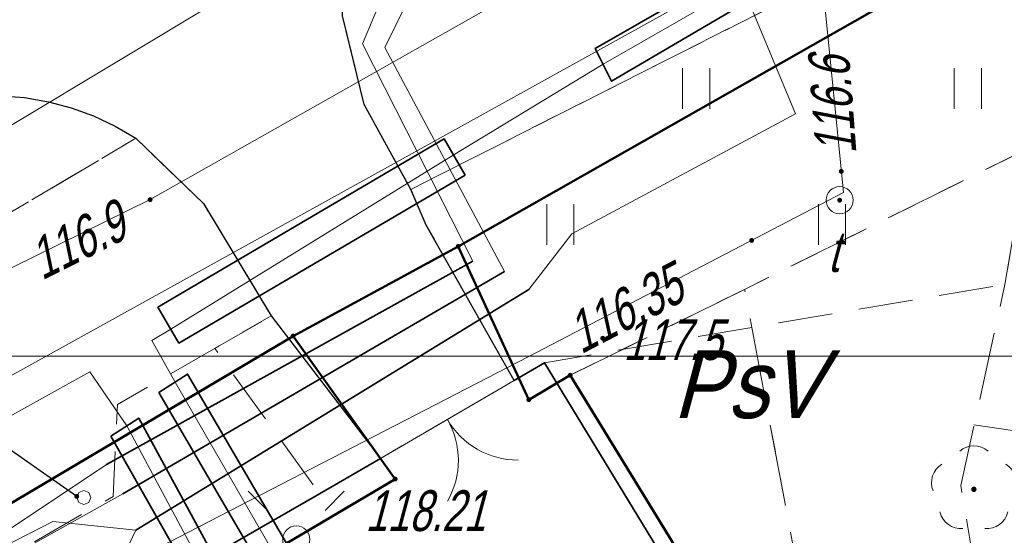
# Model space of a CAD drawing. Extents: x 7463256 to 7464485, y 5957341 to 5958260.
# Tile 169 of 256: x 7463908 to 7463927, y 5957747 to 5957756. Entities that reach past the tile are written whole.
import ezdxf
from ezdxf.enums import TextEntityAlignment as Align

# ---------------------------------------------------------------- set-up
doc = ezdxf.new("R2010")
doc.units = 0
doc.header["$MEASUREMENT"] = 0
for name, pattern in [('1.5_0.5', [2, 1.5, -0.5]), ('218-500', [1, 0.5, -0.5]), ('ktok02-500', [0]), ('l219_500', [0]), ('mz1.0_0.5', [1.5, 1, -0.5]), ('mz1.25_0.5', [1.75, 1.25, -0.5])]:
    doc.linetypes.add(name, pattern=pattern)
doc.layers.get('0').update_dxf_attribs({"color": 2, "linetype": 'CONTINUOUS', "lineweight": 5})
for name, color, linetype in [('000 Inne (niezydentyfikowane)', 7, 'CONTINUOUS'), ('203-Punkt załamania granicy działki nie stabilizowany', 7, 'CONTINUOUS'), ('210-Oznaczenie użytku', 7, 'CONTINUOUS'), ('217-Granica konturu klasyfikcyjnego', 7, 'CONTINUOUS'), ('218-Granica użytku', 7, 'CONTINUOUS'), ('219-Linia granicy', 7, 'CONTINUOUS'), ('brama (linia)', 7, 'CONTINUOUS'), ('brama (linia) - symbol', 7, 'CONTINUOUS'), ('chodnik (powierzchnia)', 7, 'CONTINUOUS'), ('drzewo liściaste (punkt)', 7, 'CONTINUOUS'), ('jezdnia (powierzchnia)', 7, 'CONTINUOUS'), ('krawężnik (linia)', 7, 'CONTINUOUS'), ('latarnia na słupie lub maszcie (punkt)', 7, 'CONTINUOUS'), ('ogrodzenie trwałe (linia)', 7, 'CONTINUOUS'), ('przewód elektroenergetyczny (linia)', 7, 'CONTINUOUS'), ('przewód gazowy (linia)', 7, 'CONTINUOUS'), ('przewód telekomunikacyjny (linia)', 7, 'CONTINUOUS'), ('przewód wodociągowy (linia)', 7, 'CONTINUOUS'), ('punkt o określonej wysokości (sieć elektroenergetyczna)', 7, 'CONTINUOUS'), ('punkt o określonej wysokości (sieć elektroenergetyczna)-Atr2', 7, 'CONTINUOUS'), ('punkt o określonej wysokości (sieć gazowa)', 7, 'CONTINUOUS'), ('punkt o określonej wysokości (sieć gazowa)-Atr2', 7, 'CONTINUOUS'), ('punkt o określonej wysokości (sieć telekomunikacyjna)', 7, 'CONTINUOUS'), ('punkt o określonej wysokości (sieć telekomunikacyjna)-Atr2', 7, 'CONTINUOUS'), ('punkt wysokościowy naturalny', 7, 'CONTINUOUS'), ('punkt wysokościowy naturalny-Atr2', 7, 'CONTINUOUS'), ('rura ochronna - przewód elektroenergetyczny (linia)', 7, 'CONTINUOUS'), ('rura ochronna - przewód gazowy (linia)', 7, 'CONTINUOUS'), ('skarpa nieumocniona (powierzchnia)', 7, 'CONTINUOUS'), ('słup (punkt)', 7, 'CONTINUOUS'), ('trawnik (powierzchnia)', 7, 'CONTINUOUS'), ('trawnik (powierzchnia) - symbol', 7, 'CONTINUOUS'), ('Wstawianie ramki sekcyjnej z opisem', 7, 'CONTINUOUS'), ('właz - siec gazowa (powierzchnia)', 7, 'CONTINUOUS'), ('właz okrągły - siec telekomunikacyjna (punkt)', 7, 'CONTINUOUS'), ('właz okrągły - siec telekomunikacyjna (punkt)-Atr17', 7, 'CONTINUOUS')]:
    doc.layers.add(name, color=color, linetype=linetype)
doc.styles.get("Standard").update_dxf_attribs({"font": 'txt', "width": 0.75})
doc.linetypes.add('902-500', pattern='A,3.75,0,[1,ksztalty.shx,S=0.5,R=0,X=0,Y=0],3.75', length=7.5)

# ---------------------------------------------------------------- blocks, each defined once
blk = doc.blocks.new('PW01')
at = {"linetype": 'Continuous', "lineweight": 13}
h = blk.add_hatch(color=0, dxfattribs=at)
edge = h.paths.add_edge_path()
edge.add_arc((0, 0), 0.045, 0, 360)
blk = doc.blocks.new('SM04')
at = {"color": 0, "linetype": 'Continuous', "lineweight": 13}
blk.add_circle((0, 0), 0.25, dxfattribs=at)
blk = doc.blocks.new('SM011')
at = {"color": 0, "linetype": 'Continuous', "lineweight": 13}
for p, q in [((-0.53, 0.531), (-0.883, 0.884)), ((0.531, 0.531), (0.884, 0.884)), ((-0.53, -0.53), (-0.883, -0.883)), ((0.531, -0.53), (0.884, -0.883))]:
    blk.add_line(p, q, dxfattribs=at)
blk = doc.blocks.new('US22')
at = {"color": 0, "linetype": 'Continuous', "lineweight": 13}
blk.add_circle((0, 0), 0.25, dxfattribs=at)
blk = doc.blocks.new('OP021')
at = {"linetype": 'Continuous', "lineweight": 13}
h = blk.add_hatch(color=0, dxfattribs=at)
edge = h.paths.add_edge_path()
edge.add_arc((0, 0), 0.05, 0, 360)
at = {"color": 0, "linetype": 'Continuous', "lineweight": 13}
for centre, start, end in [((0, 0.4), 49.272, 130.728), ((-0.38, 0.124), 121.308, 202.548), ((0.38, 0.124), 337.452, 58.692), ((-0.235, -0.324), 193.221, 274.871), ((0.235, -0.324), 265.129, 346.779)]:
    blk.add_arc(centre, 0.4, start, end, dxfattribs=at)
blk = doc.blocks.new('OK02')
at = {"color": 0, "linetype": 'Continuous', "lineweight": 0}
for centre, start, end in [((-1.5, 0), 0, 60), ((1.5, 0), 120, 180)]:
    blk.add_arc(centre, 1.5, start, end, dxfattribs=at)
blk = doc.blocks.new('TU04')
at = {"color": 0, "linetype": 'Continuous', "lineweight": 13}
for p, q in [((0, 0), (0, 0.75)), ((0.5, 0), (0.5, 0.75))]:
    blk.add_line(p, q, dxfattribs=at)
blk = doc.blocks.new('203')
at = {"linetype": 'Continuous', "lineweight": 0}
h = blk.add_hatch(color=0, dxfattribs=at)
edge = h.paths.add_edge_path()
edge.add_arc((0, 0), 0.045, 0, 360)

msp = doc.modelspace()

# ---------------------------------------------------------------- linework, layer by layer
at = {"layer": '000 Inne (niezydentyfikowane)', "color": 7, "linetype": 'Continuous', "lineweight": 13}
msp.add_line((7463926.05, 5957748.74), (7463935.21, 5957747.39), dxfattribs=at)
at = {"layer": '217-Granica konturu klasyfikcyjnego', "color": 3, "linetype": '1.5_0.5', "lineweight": 18, "flags": 128}
for points in [[(7463927.61, 5957754.1), (7463921.83, 5957751.23)], [(7463921.83, 5957751.23), (7463918.62, 5957749.65)], [(7463923.7, 5957741.36), (7463921.83, 5957751.23)], [(7463918.62, 5957749.65), (7463923.7, 5957741.36)]]:
    msp.add_lwpolyline(points, dxfattribs=at)
at = {"layer": '218-Granica użytku', "color": 3, "linetype": '218-500', "lineweight": 18, "flags": 128}
for points in [[(7463921.83, 5957751.23), (7463927.61, 5957754.1)], [(7463913.52, 5957750.37), (7463916.56, 5957752.02)], [(7463916.56, 5957752.02), (7463917.86, 5957749.2)], [(7463918.62, 5957749.65), (7463921.83, 5957751.23)], [(7463923.7, 5957741.36), (7463921.83, 5957751.23)], [(7463915.4, 5957747.74), (7463913.52, 5957750.37)], [(7463917.86, 5957749.2), (7463918.62, 5957749.65)], [(7463923.7, 5957741.36), (7463918.62, 5957749.65)], [(7463903.46, 5957740.69), (7463915.4, 5957747.74)]]:
    msp.add_lwpolyline(points, dxfattribs=at)
at = {"layer": '219-Linia granicy', "color": 3, "linetype": 'l219_500', "lineweight": 50, "flags": 128}
for points in [[(7463933.5, 5957761.65), (7463916.56, 5957752.02)], [(7463916.56, 5957752.02), (7463913.52, 5957750.37)], [(7463917.86, 5957749.2), (7463916.56, 5957752.02)], [(7463913.52, 5957750.37), (7463902.91, 5957744.09)], [(7463915.4, 5957747.74), (7463913.52, 5957750.37)], [(7463918.62, 5957749.65), (7463917.86, 5957749.2)], [(7463926.6, 5957736.63), (7463918.62, 5957749.65)], [(7463915.4, 5957747.74), (7463903.46, 5957740.69)]]:
    msp.add_lwpolyline(points, dxfattribs=at)
at = {"layer": 'brama (linia)', "color": 7, "linetype": 'ktok02-500', "lineweight": 18, "flags": 128}
msp.add_lwpolyline([(7463917.59, 5957749.55), (7463915.13, 5957748.12)], dxfattribs=at)
at = {"layer": 'chodnik (powierzchnia)', "color": 7, "linetype": 'mz1.0_0.5', "lineweight": 18, "flags": 128}
for points in [[(7464044.81, 5957827.52), (7463993.27, 5957797.42), (7463967.7, 5957782.68), (7463966.96, 5957782.3), (7463925.12, 5957757.84), (7463915.69, 5957753.07), (7463914.83, 5957754.63), (7463914.43, 5957756.26), (7463923.36, 5957761.47), (7463965, 5957785.93), (7463991.54, 5957801.2), (7464040.11, 5957829.49), (7464042.09, 5957829.03), (7464043.6, 5957828.27)], [(7463897.94, 5957737.32), (7463895.06, 5957738.69), (7463867.07, 5957722.55), (7463865.02, 5957722.78), (7463861.53, 5957720.76), (7463859.76, 5957721.99), (7463858.71, 5957722.98), (7463858.08, 5957724.08), (7463857.99, 5957724.31), (7463857.91, 5957724.54), (7463857.85, 5957724.77), (7463857.8, 5957725.01), (7463857.79, 5957725.06), (7463860.5, 5957726.01), (7463865.44, 5957725.23), (7463868.79, 5957727.16), (7463908.13, 5957749.81), (7463908.16, 5957752.55), (7463910.63, 5957754.01), (7463911.87, 5957752.81), (7463913.12, 5957750.74), (7463912.16, 5957750.19), (7463910.29, 5957749.11), (7463910.21, 5957747.42), (7463900.62, 5957741.88), (7463900.92, 5957741.37), (7463899.52, 5957740.6)], [(7463912.08, 5957750.14), (7463912.16, 5957750.19), (7463913.12, 5957750.74), (7463915.13, 5957748.12), (7463914.01, 5957747.47)]]:
    msp.add_lwpolyline(points, close=True, dxfattribs=at)
at = {"layer": 'jezdnia (powierzchnia)', "color": 7, "linetype": '1.5_0.5', "lineweight": 18, "flags": 128}
msp.add_lwpolyline([(7464435.78, 5957969.39), (7464432.43, 5957972.86), (7464429.42, 5957974.41), (7464426.04, 5957975.11), (7464423.57, 5957975.29), (7464415.47, 5957975.65), (7464371.24, 5957977.61), (7464365.3, 5957977.72), (7464358.84, 5957977.54), (7464346.65, 5957976.28), (7464334.12, 5957974.86), (7464314.08, 5957972.37), (7464311.27, 5957971.79), (7464308.65, 5957970.79), (7464306.54, 5957969.49), (7464304.63, 5957967.74), (7464302.38, 5957964.84), (7464301.74, 5957963.57), (7464301.19, 5957962.16), (7464300.69, 5957960.13), (7464300.42, 5957957.35), (7464300.44, 5957956.63), (7464301.34, 5957947.07), (7464297.39, 5957932.65), (7464296.35, 5957938.67), (7464295.41, 5957944.67), (7464295.17, 5957946.64), (7464294.07, 5957955.56), (7464293.61, 5957956.95), (7464292.71, 5957958.8), (7464291.04, 5957961.16), (7464288.7, 5957963.43), (7464286.48, 5957964.87), (7464282.67, 5957966.24), (7464279.68, 5957966.6), (7464275.55, 5957966.1), (7464272.53, 5957965.24), (7464268.15, 5957963.7), (7464261.6, 5957961.09), (7464256.13, 5957958.63), (7464254.19, 5957957.73), (7464203.13, 5957927.95), (7464201.44, 5957926.95), (7464180.61, 5957914.62), (7464165.37, 5957905.54), (7464161.93, 5957903.53), (7464100.25, 5957867.28), (7464064.71, 5957846.22), (7464055.2, 5957840.55), (7464053.84, 5957839.49), (7464052.69, 5957837.84), (7464051.91, 5957836.3), (7464051.31, 5957834.34), (7464051.05, 5957832.31), (7464051.31, 5957830.32), (7464051.63, 5957829.49), (7464053.32, 5957826.48), (7464047.06, 5957824.65), (7464046.37, 5957825.86), (7464044.81, 5957827.52), (7464043.6, 5957828.27), (7464042.09, 5957829.03), (7464040.11, 5957829.49), (7464038.12, 5957829.49), (7464036.05, 5957829.05), (7464034.47, 5957828.33), (7463990.77, 5957802.57), (7463984.67, 5957799.1), (7463963.97, 5957788.11), (7463953.9, 5957782.45), (7463916.77, 5957760.61), (7463915.43, 5957759.41), (7463915.19, 5957759.06), (7463914.98, 5957758.7), (7463914.81, 5957758.32), (7463914.66, 5957757.92), (7463914.55, 5957757.51), (7463914.48, 5957757.1), (7463914.44, 5957756.68), (7463914.43, 5957756.26), (7463914.83, 5957754.63), (7463915.69, 5957753.07), (7463915.97, 5957752.41), (7463916.13, 5957752.13), (7463917.59, 5957749.55), (7463915.13, 5957748.12), (7463913.12, 5957750.74), (7463911.87, 5957752.81), (7463910.63, 5957754.01), (7463910.25, 5957754.23), (7463909.85, 5957754.42), (7463909.44, 5957754.57), (7463909.02, 5957754.68), (7463908.58, 5957754.76), (7463908.15, 5957754.79), (7463907.71, 5957754.78), (7463907.27, 5957754.73), (7463905.57, 5957754.08), (7463866.26, 5957731.41), (7463858.61, 5957727.02), (7463857.72, 5957725.98), (7463855.16, 5957717.14), (7463854.76, 5957719.2), (7463853.89, 5957720.78), (7463852.79, 5957721.69), (7463851.14, 5957722.42), (7463850.42, 5957722.32), (7463846.1, 5957719.79), (7463840.56, 5957716.65), (7463836.11, 5957713.89), (7463831.61, 5957710.47), (7463828.31, 5957707.66), (7463822.22, 5957701.89), (7463817.3, 5957696.82), (7463812.7, 5957691.61), (7463812.45, 5957691.34), (7463806.98, 5957684.37), (7463803.64, 5957679.75), (7463801.45, 5957676.28), (7463793.55, 5957663.48), (7463792.86, 5957661.7), (7463792.97, 5957659.75), (7463793.77, 5957657.97), (7463795.13, 5957656.54), (7463794.29, 5957652.43), (7463792.69, 5957652.63), (7463790.95, 5957652.54), (7463789.5, 5957652.32), (7463787.98, 5957651.93), (7463786.22, 5957650.98), (7463785.18, 5957649.81), (7463783.63, 5957647.28), (7463741.4, 5957578.12), (7463740.09, 5957575.93), (7463739.68, 5957574.67), (7463739.8, 5957572.76), (7463740.25, 5957571.39), (7463740.85, 5957570.49), (7463741.87, 5957569.43), (7463743.26, 5957568.37), (7463741.42, 5957565.08), (7463740.12, 5957565.67), (7463738.77, 5957566.02), (7463737.29, 5957566.06), (7463735.98, 5957565.85), (7463734.34, 5957565.14), (7463733.02, 5957564.22), (7463732.29, 5957563.18), (7463701.08, 5957512.16), (7463700.31, 5957510.77), (7463700.32, 5957510.77), (7463696.94, 5957505.36), (7463687.39, 5957489.52), (7463687.14, 5957489.11), (7463686.89, 5957488.7), (7463686.65, 5957488.29), (7463686.42, 5957487.87), (7463686.19, 5957487.45), (7463685.97, 5957487.02), (7463685.76, 5957486.59), (7463685.55, 5957486.16), (7463685.35, 5957485.73), (7463685.15, 5957485.29), (7463684.96, 5957484.85), (7463684.77, 5957484.4), (7463684.58, 5957483.96), (7463684.39, 5957483.51), (7463684.21, 5957483.06), (7463684.03, 5957482.61), (7463683.85, 5957482.17), (7463683.67, 5957481.72), (7463683.5, 5957481.27), (7463683.32, 5957480.81), (7463683.15, 5957480.36), (7463682.98, 5957479.91), (7463682.81, 5957479.45), (7463682.65, 5957479), (7463682.49, 5957478.54), (7463682.32, 5957478.08), (7463682.17, 5957477.62), (7463682.01, 5957477.15), (7463681.86, 5957476.69), (7463681.71, 5957476.22), (7463681.56, 5957475.76), (7463681.41, 5957475.29), (7463681.27, 5957474.82), (7463681.13, 5957474.35), (7463681, 5957473.88), (7463680.87, 5957473.41), (7463680.74, 5957472.94), (7463680.61, 5957472.47), (7463680.48, 5957471.99), (7463680.36, 5957471.52), (7463680.25, 5957471.05), (7463680.13, 5957470.57), (7463680.02, 5957470.09), (7463679.91, 5957469.61), (7463679.81, 5957469.12), (7463679.71, 5957468.64), (7463679.61, 5957468.16), (7463679.52, 5957467.67), (7463679.42, 5957467.19), (7463679.33, 5957466.7), (7463679.25, 5957466.22), (7463679.16, 5957465.73), (7463679.08, 5957465.25), (7463679, 5957464.76), (7463678.93, 5957464.27), (7463678.85, 5957463.78), (7463678.78, 5957463.28), (7463678.72, 5957462.79), (7463678.65, 5957462.3), (7463678.59, 5957461.81), (7463678.53, 5957461.31), (7463678.47, 5957460.82), (7463678.42, 5957460.33), (7463678.36, 5957459.83), (7463678.31, 5957459.34), (7463678.26, 5957458.84), (7463678.22, 5957458.35), (7463678.17, 5957457.85), (7463678.13, 5957457.36), (7463678.09, 5957456.86), (7463678.05, 5957456.37), (7463678.02, 5957455.87), (7463677.99, 5957455.41), (7463677.96, 5957454.94), (7463677.93, 5957454.48), (7463677.91, 5957454.01), (7463677.89, 5957453.55), (7463677.87, 5957453.08), (7463677.86, 5957452.62), (7463677.85, 5957452.15), (7463677.84, 5957451.69), (7463677.84, 5957451.22), (7463677.84, 5957450.76), (7463677.85, 5957450.29), (7463677.86, 5957449.83), (7463677.87, 5957449.36), (7463670.59, 5957467.12), (7463670.68, 5957467.58), (7463670.78, 5957468.04), (7463670.89, 5957468.5), (7463670.99, 5957468.96), (7463671.11, 5957469.42), (7463671.22, 5957469.87), (7463671.34, 5957470.33), (7463671.46, 5957470.78), (7463671.59, 5957471.24), (7463671.72, 5957471.69), (7463671.86, 5957472.14), (7463672, 5957472.59), (7463672.14, 5957473.04), (7463673.46, 5957477.28), (7463673.58, 5957477.76), (7463673.68, 5957478.24), (7463673.77, 5957478.73), (7463673.84, 5957479.22), (7463673.89, 5957479.71), (7463673.93, 5957480.2), (7463673.95, 5957480.7), (7463673.95, 5957481.19), (7463673.93, 5957481.63), (7463673.91, 5957482.08), (7463673.86, 5957482.52), (7463673.81, 5957482.96), (7463673.74, 5957483.4), (7463673.66, 5957483.84), (7463673.57, 5957484.28), (7463673.47, 5957484.71), (7463673.35, 5957485.14), (7463673.2, 5957485.61), (7463673.02, 5957486.08), (7463672.82, 5957486.54), (7463672.6, 5957486.99), (7463672.36, 5957487.42), (7463672.1, 5957487.85), (7463671.82, 5957488.26), (7463671.52, 5957488.66), (7463671.25, 5957489.02), (7463670.95, 5957489.36), (7463670.64, 5957489.68), (7463670.3, 5957489.97), (7463669.95, 5957490.25), (7463669.57, 5957490.5), (7463669.19, 5957490.73), (7463668.78, 5957490.93), (7463668.37, 5957491.1), (7463667.96, 5957491.31), (7463667.54, 5957491.51), (7463667.12, 5957491.7), (7463666.7, 5957491.89), (7463666.27, 5957492.06), (7463665.84, 5957492.23), (7463665.41, 5957492.38), (7463664.97, 5957492.53), (7463642.84, 5957508.24), (7463669.89, 5957497.69), (7463670.31, 5957497.52), (7463670.74, 5957497.36), (7463671.18, 5957497.22), (7463671.62, 5957497.11), (7463672.07, 5957497.01), (7463672.52, 5957496.93), (7463672.97, 5957496.87), (7463673.43, 5957496.83), (7463673.89, 5957496.8), (7463674.34, 5957496.8), (7463674.8, 5957496.82), (7463675.3, 5957496.85), (7463675.79, 5957496.9), (7463676.29, 5957496.96), (7463676.78, 5957497.02), (7463677.27, 5957497.1), (7463677.76, 5957497.19), (7463678.25, 5957497.29), (7463678.74, 5957497.4), (7463679.22, 5957497.52), (7463679.7, 5957497.65), (7463680.18, 5957497.79), (7463680.66, 5957497.94), (7463681.12, 5957498.11), (7463681.59, 5957498.29), (7463682.05, 5957498.49), (7463682.49, 5957498.71), (7463682.94, 5957498.94), (7463683.37, 5957499.19), (7463683.81, 5957499.43), (7463684.24, 5957499.68), (7463684.65, 5957499.96), (7463685.06, 5957500.25), (7463685.45, 5957500.55), (7463685.83, 5957500.88), (7463686.2, 5957501.21), (7463686.55, 5957501.56), (7463686.89, 5957501.93), (7463688.47, 5957503.86), (7463689.58, 5957505.52), (7463695.05, 5957514.51), (7463697.35, 5957517.63), (7463699.52, 5957521.26), (7463701.68, 5957524.9), (7463703.98, 5957528.54), (7463706.45, 5957532.61), (7463709.76, 5957538.71), (7463712.45, 5957543.07), (7463719.87, 5957554.72), (7463722.1, 5957558.36), (7463724.25, 5957562.41), (7463732.9, 5957576.65), (7463767.27, 5957632.9), (7463796.54, 5957680.74), (7463799.31, 5957684.89), (7463802.28, 5957688.92), (7463805.13, 5957692.62), (7463808.07, 5957696.14), (7463812, 5957700.58), (7463813.05, 5957701.59), (7463815.17, 5957703.91), (7463818.63, 5957707.32), (7463821.81, 5957710.38), (7463824, 5957712.35), (7463825.06, 5957713.31), (7463827.47, 5957715.22), (7463831.55, 5957718.14), (7463834.51, 5957720.09), (7463871.58, 5957742.02), (7463872.84, 5957742.74), (7463873.73, 5957743.25), (7463884.95, 5957749.82), (7463947.94, 5957787.04), (7463958.13, 5957793.13), (7463978.66, 5957805.82), (7463992.86, 5957814.5), (7464021.02, 5957831.03), (7464036.35, 5957840.19), (7464045.52, 5957845.62), (7464072.76, 5957861.89), (7464098.08, 5957876.78), (7464143.2, 5957903.29), (7464143.83, 5957904.35), (7464144.42, 5957906.04), (7464144.87, 5957907.87), (7464144.93, 5957908.37), (7464145, 5957909.96), (7464144.74, 5957911.42), (7464152.37, 5957912.8), (7464152.74, 5957912.55), (7464154.03, 5957911.87), (7464155.59, 5957911.35), (7464156.76, 5957911.33), (7464160.57, 5957913.58), (7464192.28, 5957932.28), (7464213.7, 5957945.07), (7464214.43, 5957945.48), (7464238.65, 5957959.71), (7464249.15, 5957965.6), (7464251.26, 5957966.66), (7464253.69, 5957967.84), (7464257.35, 5957969.46), (7464261.98, 5957971.33), (7464263.31, 5957972), (7464273.13, 5957975.13), (7464277.92, 5957976.24), (7464280.42, 5957977.04), (7464282.71, 5957978.14), (7464285.69, 5957980.47), (7464287.52, 5957982.76), (7464288.9, 5957985.47), (7464289.81, 5957990.22), (7464289.57, 5957993.19), (7464288.87, 5958000.11), (7464295.35, 5958000.29), (7464295.83, 5957995.88), (7464296.53, 5957992.32), (7464297.86, 5957989.04), (7464299.36, 5957986.74), (7464301.71, 5957984.36), (7464305.3, 5957982.36), (7464307.82, 5957981.66), (7464311.17, 5957981.45), (7464364.74, 5957987.95), (7464391.32, 5957991.11), (7464398.1, 5957991.95), (7464414.27, 5957994.02), (7464414.84, 5957994.09), (7464425.44, 5957995.47), (7464427.97, 5957995.83), (7464434.5, 5957997.95), (7464434.9, 5957998.22), (7464435.3, 5957998.5), (7464435.68, 5957998.8), (7464436.05, 5957999.11), (7464436.4, 5957999.44), (7464436.74, 5957999.78), (7464437.07, 5958000.13), (7464437.39, 5958000.5), (7464437.69, 5958000.88), (7464437.97, 5958001.27), (7464438.24, 5958001.67), (7464438.49, 5958002.08), (7464438.73, 5958002.5), (7464438.95, 5958002.94), (7464439.15, 5958003.37), (7464439.33, 5958003.82), (7464439.5, 5958004.28), (7464439.65, 5958004.74), (7464439.78, 5958005.2), (7464439.89, 5958005.67), (7464439.98, 5958006.15), (7464440.05, 5958006.62), (7464440.11, 5958007.1), (7464440.14, 5958007.59), (7464440.16, 5958008.07), (7464437.87, 5957962.55), (7464436.62, 5957968.02)], close=True, dxfattribs=at)
at = {"layer": 'krawężnik (linia)', "color": 7, "linetype": 'Continuous', "lineweight": 25, "flags": 128}
for points in [[(7463916.13, 5957752.13), (7463915.97, 5957752.41), (7463915.69, 5957753.07), (7463914.83, 5957754.63), (7463914.43, 5957756.26), (7463914.44, 5957756.68), (7463914.48, 5957757.1), (7463914.55, 5957757.51), (7463914.66, 5957757.92), (7463914.81, 5957758.32), (7463914.98, 5957758.7), (7463915.19, 5957759.06), (7463915.43, 5957759.41), (7463916.77, 5957760.61), (7463953.9, 5957782.45)], [(7463905.57, 5957754.08), (7463907.27, 5957754.73), (7463907.71, 5957754.78), (7463908.15, 5957754.79), (7463908.58, 5957754.76), (7463909.02, 5957754.68), (7463909.44, 5957754.57), (7463909.85, 5957754.42), (7463910.25, 5957754.23), (7463910.63, 5957754.01), (7463911.87, 5957752.81), (7463913.12, 5957750.74)], [(7463917.59, 5957749.55), (7463916.13, 5957752.13)], [(7463913.12, 5957750.74), (7463915.13, 5957748.12)]]:
    msp.add_lwpolyline(points, dxfattribs=at)
at = {"layer": 'ogrodzenie trwałe (linia)', "color": 7, "linetype": '902-500', "lineweight": 35, "flags": 128}
msp.add_lwpolyline([(7463915.13, 5957748.12), (7463914.01, 5957747.47), (7463903.01, 5957741.15), (7463911.13, 5957727.27), (7463917.34, 5957731.17), (7463926.17, 5957736.7), (7463918.15, 5957749.88), (7463917.59, 5957749.55)], dxfattribs=at)
at = {"layer": 'przewód elektroenergetyczny (linia)', "color": 1, "linetype": 'Continuous', "lineweight": 18, "flags": 128}
for points in [[(7463902.38, 5957748.1), (7463907.55, 5957751.24), (7463910.89, 5957752.88), (7463920.59, 5957758.37), (7463929.29, 5957763.36), (7463955.47, 5957778.79), (7463972.29, 5957788.41), (7463974.56, 5957789.59), (7463977.88, 5957791.49), (7464001.3, 5957804.74), (7464022.63, 5957817.64), (7464033.15, 5957824.06), (7464033.75, 5957824.33), (7464034.55, 5957824.34), (7464038.73, 5957823.14), (7464042.08, 5957822.08), (7464046.16, 5957820.15), (7464052.82, 5957809.59), (7464056.52, 5957803.41), (7464059.45, 5957798.24), (7464059.505, 5957798.149)], [(7463905.34, 5957744.65), (7463910.39, 5957747.47), (7463917.41, 5957751.56), (7463915.21, 5957755.68), (7463916.83, 5957758.97), (7463923.16, 5957762.79), (7463933.11, 5957768.77), (7463937.95, 5957771.76), (7463948.73, 5957777.67), (7463958.17, 5957782.94), (7463965.81, 5957787.46), (7463970.06, 5957789.96), (7463973.03, 5957791.65), (7463981.01, 5957796.06), (7463986.56, 5957799.06), (7463996.56, 5957804.36), (7464005.41, 5957809.42), (7464013.08, 5957813.88)], [(7463885.08, 5957741.19), (7463887.91, 5957735.25), (7463889.44, 5957734.3), (7463899.97, 5957741.1), (7463904.21, 5957744.09), (7463910.09, 5957748.01), (7463916.83, 5957751.75), (7463914.8, 5957755.75), (7463916.31, 5957759.34), (7463918.26, 5957760.69), (7463929.39, 5957766.94), (7463943.01, 5957775.26), (7463947.88, 5957778.12)], [(7463885.08, 5957741.19), (7463906.43, 5957753.11), (7463916.04, 5957758.88), (7463931.74, 5957768.12), (7463943.52, 5957775.23)], [(7463902.08, 5957732.09), (7463903.72, 5957733.73), (7463906.48, 5957736.06), (7463905.51, 5957737.51), (7463906.75, 5957739.64), (7463909.75, 5957744.96), (7463910.63, 5957746.8), (7463917.86, 5957751.23), (7463918.65, 5957752.25), (7463922.77, 5957754.46), (7463920.3, 5957760.39), (7463932.6, 5957767.49), (7463946.45, 5957775.24)], [(7463906.159, 5957713.024), (7463905.03, 5957723.75), (7463904.36, 5957727.36), (7463902.6, 5957732.13), (7463899.8, 5957738.65), (7463901.78, 5957741.41), (7463904.15, 5957744.42), (7463909.1, 5957746.96), (7463910.63, 5957746.8)]]:
    msp.add_lwpolyline(points, dxfattribs=at)
at = {"layer": 'przewód gazowy (linia)', "color": 40, "linetype": 'Continuous', "lineweight": 18, "flags": 128}
for points in [[(7463913.41, 5957745.94), (7463913.4, 5957745.97), (7463911.35, 5957749.52), (7463910.92, 5957750.29), (7463911.27, 5957750.5), (7463916.47, 5957753.7), (7463919.23, 5957755.37), (7463925.69, 5957759.08), (7463926.77, 5957759.74), (7463946.89, 5957771.3), (7463970.03, 5957784.62), (7463971.41, 5957783.17), (7463991.35, 5957794.53), (7464012.61, 5957806.95), (7464027.2, 5957815.6), (7464032.23, 5957818.93), (7464041.75, 5957824.64), (7464042.05, 5957824.82), (7464043.95, 5957825), (7464044.96, 5957825.49), (7464050.7, 5957829.04), (7464051.91, 5957829.79), (7464052.3, 5957830.01)], [(7463909.78, 5957749.71), (7463904.59, 5957746.83)], [(7463909.78, 5957749.71), (7463910.46, 5957748.72), (7463911.87, 5957746.08), (7463911.89, 5957746.04)]]:
    msp.add_lwpolyline(points, dxfattribs=at)
at = {"layer": 'przewód telekomunikacyjny (linia)', "color": 30, "linetype": 'Continuous', "lineweight": 18, "flags": 128}
msp.add_lwpolyline([(7463807.91, 5957656.58), (7463815.52, 5957671.75), (7463822.16, 5957684.99), (7463832.03, 5957695.92), (7463832.35, 5957696.28), (7463834.9, 5957699.17), (7463844.9, 5957710.16), (7463848.08, 5957713.21), (7463853.04, 5957716.14), (7463873.08, 5957726.55), (7463889.35, 5957734.99), (7463909.34, 5957745.6), (7463917.85, 5957749.99), (7463923.65, 5957753.01), (7463922.85, 5957761.06), (7463927.16, 5957763.19), (7463934.93, 5957767.49), (7463950.59, 5957776.24)], dxfattribs=at)
at = {"layer": 'przewód wodociągowy (linia)', "color": 5, "linetype": 'Continuous', "lineweight": 18, "flags": 128}
msp.add_lwpolyline([(7463964, 5957781.38), (7463955.11, 5957774.98), (7463933.24, 5957762.41), (7463921.23, 5957756.79), (7463878.51, 5957733.13), (7463838.08, 5957710.75), (7463832.78, 5957706.58), (7463819.45, 5957696.12), (7463815.22, 5957688.7), (7463810.31, 5957679.84), (7463805.46, 5957671.29), (7463798.02, 5957658.16), (7463792.73, 5957648.66), (7463790.3, 5957644.69), (7463783.18, 5957631.86), (7463775.69, 5957618.66), (7463769.06, 5957607.08), (7463761.51, 5957593.92), (7463753.17, 5957579.07), (7463752.48, 5957577.83)], dxfattribs=at)
at = {"layer": 'punkt o określonej wysokości (sieć gazowa)-Atr2', "color": 7, "flags": 128}
msp.add_lwpolyline([(7463909.54, 5957747.42), (7463907.96, 5957748.52), (7463905.936, 5957748.52)], dxfattribs=at)
at = {"layer": 'rura ochronna - przewód elektroenergetyczny (linia)', "color": 1, "linetype": 'Continuous', "lineweight": 35, "flags": 128}
for points in [[(7463916.83, 5957751.75), (7463910.09, 5957748.01)], [(7463917.41, 5957751.56), (7463910.39, 5957747.47)], [(7463917.86, 5957751.23), (7463910.63, 5957746.8)]]:
    msp.add_lwpolyline(points, dxfattribs=at)
at = {"layer": 'rura ochronna - przewód gazowy (linia)', "color": 40, "linetype": 'Continuous', "lineweight": 35, "flags": 128}
for points in [[(7463925.84, 5957758.85), (7463919.38, 5957755.06), (7463919.08, 5957755.66), (7463925.51, 5957759.35)], [(7463916.69, 5957753.33), (7463911.42, 5957750.24), (7463911.03, 5957750.9), (7463916.3, 5957754)], [(7463911.05, 5957749.33), (7463911.58, 5957749.67), (7463913.66, 5957746.12), (7463913.11, 5957745.8)], [(7463910.17, 5957748.53), (7463910.68, 5957748.86), (7463912.11, 5957746.23), (7463911.63, 5957745.95)]]:
    msp.add_lwpolyline(points, close=True, dxfattribs=at)
at = {"layer": 'skarpa nieumocniona (powierzchnia)', "color": 7, "linetype": 'mz1.25_0.5', "lineweight": 18, "flags": 128}
msp.add_lwpolyline([(7463940.46, 5957759.41), (7463942.67, 5957748.36), (7463942.63, 5957747.93), (7463942.63, 5957744.4), (7463942.78, 5957741.38), (7463942.81, 5957739.46), (7463943.2, 5957733.59), (7463939.14, 5957731.33), (7463938.91, 5957732.63), (7463938.49, 5957737.09), (7463937.92, 5957742), (7463937.4, 5957746.53), (7463937.05, 5957751.05), (7463936.73, 5957755.16), (7463934.55, 5957754.98), (7463935.53, 5957743.67), (7463936.23, 5957735.01), (7463936.6, 5957731.08), (7463936.81, 5957730.04), (7463932.34, 5957727.56), (7463931.57, 5957732.95), (7463927.25, 5957739), (7463925.81, 5957747.62), (7463926.62, 5957751.32), (7463926.97, 5957753.4), (7463930.89, 5957757.72), (7463935.01, 5957760.44)], close=True, dxfattribs=at)
at = {"layer": 'trawnik (powierzchnia)', "color": 7, "linetype": 'mz1.0_0.5', "lineweight": 18, "flags": 128}
for points in [[(7464045.71, 5957826.56), (7464042.43, 5957824.43), (7464032.77, 5957818.74), (7464022.12, 5957812.53), (7464008.73, 5957804.77), (7464005.82, 5957803.03), (7463993.26, 5957795.51), (7463990.81, 5957794.2), (7463987.93, 5957792.66), (7463984.26, 5957790.69), (7463980.35, 5957788.6), (7463976.07, 5957786.3), (7463971.86, 5957784.05), (7463968.86, 5957782.44), (7463967.86, 5957781.9), (7463965.44, 5957780.6), (7463962.85, 5957778.1), (7463957.11, 5957772.16), (7463940.46, 5957759.41), (7463935.01, 5957760.44), (7463930.89, 5957757.72), (7463926.97, 5957753.4), (7463926.62, 5957751.32), (7463918.15, 5957749.88), (7463917.59, 5957749.55), (7463916.13, 5957752.13), (7463915.97, 5957752.41), (7463915.69, 5957753.07), (7463925.12, 5957757.84), (7463966.96, 5957782.3), (7463967.7, 5957782.68), (7463993.27, 5957797.42), (7464044.81, 5957827.52)], [(7463908.58, 5957754.76), (7463909.02, 5957754.68), (7463909.44, 5957754.57), (7463909.85, 5957754.42), (7463910.25, 5957754.23), (7463910.63, 5957754.01), (7463908.16, 5957752.55), (7463908.13, 5957749.81), (7463905.57, 5957754.08), (7463907.27, 5957754.73), (7463907.71, 5957754.78), (7463908.15, 5957754.79)]]:
    msp.add_lwpolyline(points, close=True, dxfattribs=at)
at = {"layer": 'Wstawianie ramki sekcyjnej z opisem', "color": 7, "linetype": 'Continuous', "lineweight": 13, "flags": 128}
for points in [[(7463972.769, 5957750), (7463807.731, 5957750)], [(7463807.731, 5957750), (7463972.769, 5957750)]]:
    msp.add_lwpolyline(points, dxfattribs=at)
at = {"layer": 'właz - siec gazowa (powierzchnia)', "color": 7, "linetype": 'Continuous', "lineweight": 18, "flags": 128}
msp.add_lwpolyline([(7463909.67, 5957747.53), (7463909.76, 5957747.49), (7463909.8, 5957747.4), (7463909.76, 5957747.31), (7463909.67, 5957747.27), (7463909.58, 5957747.31), (7463909.54, 5957747.4), (7463909.58, 5957747.49)], close=True, dxfattribs=at)

# ---------------------------------------------------------------- block references
at = {"layer": '203-Punkt załamania granicy działki nie stabilizowany', "color": 3, "linetype": 'Continuous', "lineweight": 18}
for p in [(7463916.56, 5957752.02), (7463913.52, 5957750.37), (7463918.62, 5957749.65), (7463917.86, 5957749.2), (7463915.4, 5957747.74)]:
    msp.add_blockref('203', p, dxfattribs=at)
at = {"layer": 'brama (linia) - symbol', "color": 7, "linetype": 'Continuous', "lineweight": 18, "rotation": 210.1690000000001}
msp.add_blockref('OK02', (7463916.36, 5957748.835), dxfattribs=at)
at = {"layer": 'drzewo liściaste (punkt)', "color": 94, "linetype": 'Continuous', "lineweight": 13}
msp.add_blockref('OP021', (7463926.05, 5957747.55), dxfattribs=at)
at = {"layer": 'latarnia na słupie lub maszcie (punkt)', "color": 7, "linetype": 'Continuous', "lineweight": 18}
msp.add_blockref('SM011', (7463913.58, 5957746.63), dxfattribs=at)
at = {"layer": 'punkt o określonej wysokości (sieć elektroenergetyczna)', "color": 1, "linetype": 'Continuous', "lineweight": 13}
msp.add_blockref('PW01', (7463910.89, 5957752.88), dxfattribs=at)
at = {"layer": 'punkt o określonej wysokości (sieć gazowa)', "color": 40, "linetype": 'Continuous', "lineweight": 13}
msp.add_blockref('PW01', (7463909.54, 5957747.42), dxfattribs=at)
at = {"layer": 'punkt o określonej wysokości (sieć telekomunikacyjna)', "color": 30, "linetype": 'Continuous', "lineweight": 13}
for p in [(7463923.61, 5957753.4), (7463921.96, 5957752.13)]:
    msp.add_blockref('PW01', p, dxfattribs=at)
at = {"layer": 'punkt o określonej wysokości (sieć telekomunikacyjna)', "color": 30, "linetype": 'Continuous', "lineweight": 13, "rotation": 25.06}
msp.add_blockref('PW01', (7463923.58, 5957752.87), dxfattribs=at)
at = {"layer": 'punkt wysokościowy naturalny', "color": 7, "linetype": 'Continuous', "lineweight": 13}
msp.add_blockref('PW01', (7463919.22, 5957750.33), dxfattribs=at)
at = {"layer": 'słup (punkt)', "color": 7, "linetype": 'Continuous', "lineweight": 18}
msp.add_blockref('SM04', (7463913.58, 5957746.63), dxfattribs=at)
at = {"layer": 'trawnik (powierzchnia) - symbol', "color": 7, "linetype": 'Continuous', "lineweight": 18}
for p in [(7463920.69, 5957754.55), (7463925.69, 5957754.55), (7463918.19, 5957752.05), (7463923.19, 5957752.05)]:
    msp.add_blockref('TU04', p, dxfattribs=at)
at = {"layer": 'właz okrągły - siec telekomunikacyjna (punkt)', "color": 7, "linetype": 'Continuous', "lineweight": 18, "rotation": 25.06}
msp.add_blockref('US22', (7463923.58, 5957752.87), dxfattribs=at)

# ---------------------------------------------------------------- texts
at = {"layer": '210-Oznaczenie użytku', "color": 3, "linetype": 'Continuous', "lineweight": 18, "oblique": 15, "width": 0.9}
msp.add_text('PsV', height=1.25, dxfattribs=at).set_placement((7463920.51, 5957748.86))
at = {"layer": 'punkt o określonej wysokości (sieć elektroenergetyczna)-Atr2', "color": 1, "oblique": 15, "width": 0.72}
msp.add_text('116.9', height=0.75, rotation=26.45, dxfattribs=at).set_placement((7463908.9, 5957751.39))
at = {"layer": 'punkt o określonej wysokości (sieć gazowa)-Atr2', "color": 40, "oblique": 15, "width": 0.72}
msp.add_text('118.21', height=0.75, dxfattribs=at).set_placement((7463914.85, 5957746.558), align=Align.BOTTOM_LEFT)
at = {"layer": 'punkt o określonej wysokości (sieć telekomunikacyjna)-Atr2', "color": 30, "oblique": 15, "width": 0.72}
for s, rotation, p in [('116.6', 94.31, (7463923.89, 5957753.73)), ('116.35', 27.5, (7463918.82, 5957750.03))]:
    msp.add_text(s, height=0.75, rotation=rotation, dxfattribs=at).set_placement(p)
at = {"layer": 'punkt wysokościowy naturalny-Atr2', "color": 7, "oblique": 15, "width": 0.72}
msp.add_text('117.5', height=0.75, dxfattribs=at).set_placement((7463919.6, 5957749.93))
at = {"layer": 'właz okrągły - siec telekomunikacyjna (punkt)-Atr17', "color": 7, "oblique": 15, "width": 0.72}
msp.add_text('t', height=0.75, dxfattribs=at).set_placement((7463923.36, 5957751.55))

doc.saveas('drawing.dxf')
